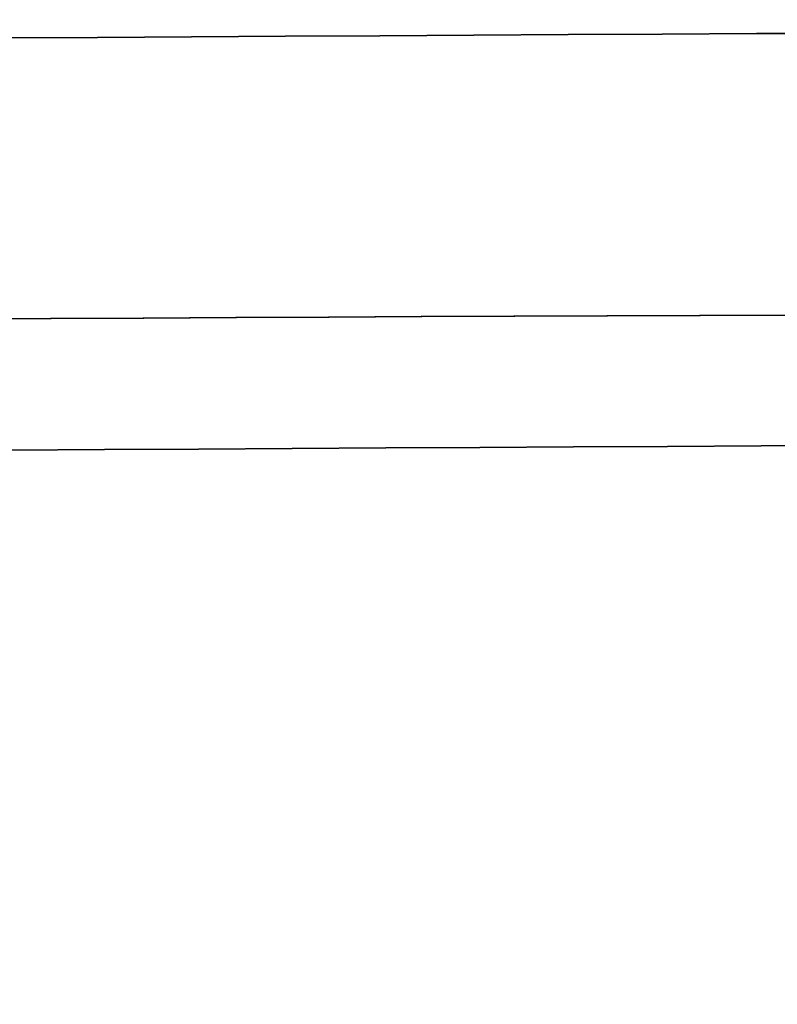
# Model space of a CAD drawing. Header units: millimetres. Extents: x -365 to 365, y 0 to 720.
# Tile 108 of 224: x -343.9268 to -343.8407, y 380.8202 to 380.9322. Entities that reach past the tile are written whole.
import ezdxf

# ---------------------------------------------------------------- set-up
doc = ezdxf.new("R2010")
doc.units = ezdxf.units.MM
doc.header["$MEASUREMENT"] = 0
doc.layers.add('IGES LEVEL 39', color=7, linetype='Continuous')
doc.layers.add('IGES LEVEL 41', color=7, linetype='Continuous')

msp = doc.modelspace()

# ---------------------------------------------------------------- linework, layer by layer
at = {"layer": 'IGES LEVEL 39', "color": 253}
for points, weights in [([(-319.1431, 374.97232, 333.01588), (-350.19441, 388.38402, 325.19432), (-358.01591, 374.97228, 294.14302)], [0.999333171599, 0.79123587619, 0.999333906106]), ([(-358.01588, 374.97232, -294.1431), (-350.19432, 388.38402, -325.19441), (-319.14301, 374.97228, -333.01591)], [0.999333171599, 0.791235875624, 0.999333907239])]:
    msp.add_rational_spline(points, weights, degree=2, dxfattribs=at)
at = {"layer": 'IGES LEVEL 41', "color": 253}
for points, weights in [([(-358.0069, 374.98802, -294.07906), (-354.50411, 381.02815, -308.04365), (-343.38155, 380.93219, -319)], [0.999705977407, 0.893799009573, 0.895305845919]), ([(-343.38155, 380.93219, 319), (-354.50411, 381.02815, 308.04364), (-358.0069, 374.98802, 294.07906)], [0.895305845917, 0.893799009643, 0.999705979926]), ([(-358.01901, 374.96683, -294.16623), (-354.50945, 380.97244, -308.0778), (-343.43634, 380.88531, -319)], [0.999197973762, 0.893933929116, 0.895302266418]), ([(-343.43634, 380.88531, 319), (-354.50945, 380.97244, 308.0778), (-358.01901, 374.96683, 294.16623)], [0.895302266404, 0.893933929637, 0.999197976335])]:
    msp.add_rational_spline(points, weights, degree=2, dxfattribs=at)

doc.saveas('drawing.dxf')
